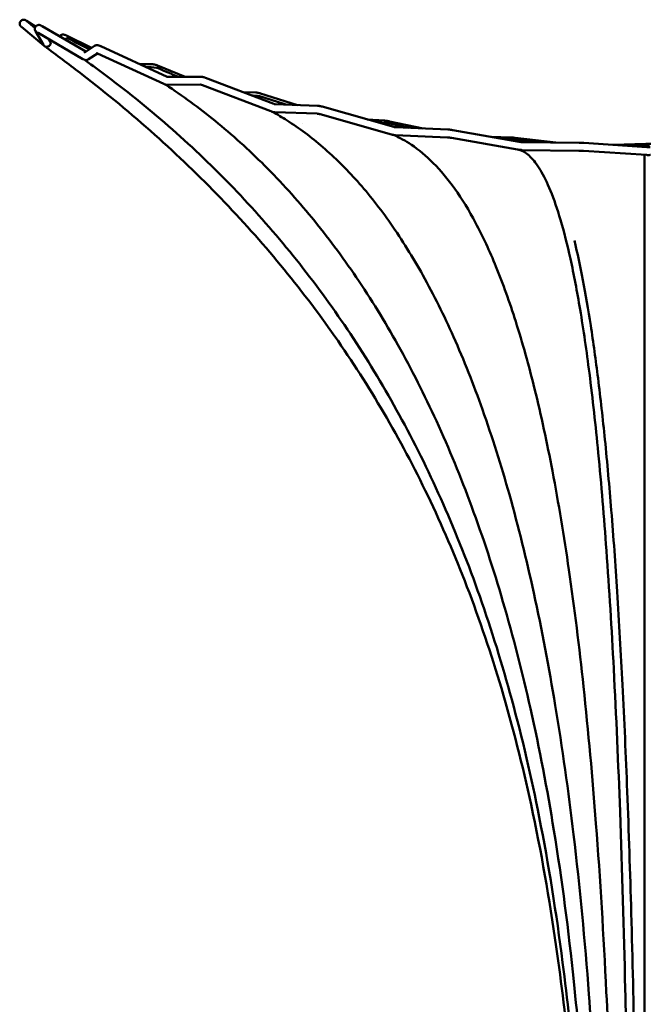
# Model space of a CAD drawing. Header units: millimetres. Extents: x 2768 to 3269, y 2288 to 2733.
# Tile 37 of 256: x 2768 to 2839, y 2621 to 2733. Entities that reach past the tile are written whole.
import ezdxf

# ---------------------------------------------------------------- set-up
doc = ezdxf.new("R2010")
doc.units = ezdxf.units.MM
doc.header["$LTSCALE"] = 20
doc.layers.add('Visible (ISO)', color=7, linetype='Continuous', lineweight=50)

msp = doc.modelspace()

# ---------------------------------------------------------------- linework, layer by layer
at = {"layer": 'Visible (ISO)'}
for p, q in [((2768.87613, 2732.56971), (2769.83471, 2731.77194)), ((2769.9002, 2731.91137), (2768.88068, 2732.5836)), ((2768.30041, 2731.87794), (2770.88201, 2729.72943)), ((2770.81174, 2729.83658), (2769.88402, 2731.41337)), ((2770.18557, 2731.20249), (2775.28295, 2728.2383)), ((2770.63799, 2731.98051), (2775.61455, 2729.08658)), ((2776.23698, 2729.49728), (2773.41628, 2730.89815)), ((2775.41333, 2728.95381), (2776.59897, 2729.73614)), ((2777.29537, 2729.69826), (2784.84477, 2726.23259)), ((2775.62382, 2728.07988), (2775.60337, 2728.04739)), ((2775.92334, 2728.21207), (2776.92946, 2728.87594)), ((2776.91988, 2728.88033), (2784.46928, 2725.41466)), ((2783.22497, 2727.6407), (2781.72345, 2727.66548)), ((2786.86331, 2726.2261), (2783.72492, 2727.50832)), ((2784.8694, 2726.21238), (2788.63135, 2726.23826)), ((2789.17652, 2726.11177), (2796.90717, 2723.15589)), ((2784.78799, 2725.31751), (2784.77233, 2725.28178)), ((2784.87559, 2725.31241), (2788.6308, 2725.33823)), ((2788.85509, 2725.27112), (2796.58574, 2722.31525)), ((2794.87011, 2724.44423), (2793.39614, 2724.49836)), ((2799.61561, 2723.02188), (2795.3994, 2724.33615)), ((2796.92617, 2722.22132), (2796.92394, 2722.21175)), ((2797.05133, 2722.20927), (2801.82829, 2722.04549)), ((2797.08217, 2723.10874), (2801.85913, 2722.94496)), ((2802.42174, 2722.8433), (2810.51495, 2720.54675)), ((2802.17605, 2721.97748), (2810.26926, 2719.68093)), ((2809.49122, 2721.2528), (2807.50954, 2721.39957)), ((2813.87133, 2720.36717), (2810.03413, 2721.1704)), ((2810.77301, 2720.49969), (2816.65022, 2720.24831)), ((2817.22025, 2720.18169), (2824.72589, 2718.85826)), ((2810.73455, 2719.60051), (2816.61176, 2719.34913)), ((2817.06396, 2719.29536), (2824.56961, 2717.97193)), ((2823.72863, 2719.34604), (2821.60476, 2719.40859)), ((2828.88842, 2718.77597), (2824.29862, 2719.30281)), ((2825.04949, 2717.92475), (2831.51685, 2717.84245)), ((2825.06094, 2718.82467), (2831.5283, 2718.74238)), ((2832.03323, 2717.82195), (2839.17035, 2717.36255)), ((2832.09105, 2718.72009), (2839.22817, 2718.26069)), ((2839.09804, 2718.6298), (2835.39103, 2718.50768)), ((2839.41055, 2717.35508), (2839.41055, 2717.34915))]:
    msp.add_line(p, q, dxfattribs=at)
for centre, major_axis, ratio, start_param, end_param in [((2771.51619, 2729.81982), (0.17723, 0.24298), 0.058675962, 5.655010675, 5.655021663), ((2839.38603, 2717.56898), (0.31222, -0.03835), 0.693326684, 4.642652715, 4.87566534)]:
    msp.add_ellipse(centre, major_axis=major_axis, ratio=ratio, start_param=start_param, end_param=end_param, dxfattribs=at)
for points, knots in [([(2768.88068, 2732.5836), (2768.87624, 2732.58653), (2768.87191, 2732.58937), (2768.86344, 2732.5949), (2768.8593, 2732.59759), (2768.85119, 2732.60281), (2768.84723, 2732.60535), (2768.83943, 2732.61031), (2768.83559, 2732.61272), (2768.82776, 2732.61761), (2768.82376, 2732.62008), (2768.81569, 2732.62499), (2768.81162, 2732.62743), (2768.80317, 2732.63241), (2768.7988, 2732.63493), (2768.78942, 2732.64021), (2768.78447, 2732.64293), (2768.77211, 2732.64944), (2768.76462, 2732.65328), (2768.7426, 2732.66347), (2768.72872, 2732.6701), (2768.67758, 2732.68656), (2768.65017, 2732.69839), (2768.55384, 2732.70188), (2768.52568, 2732.70151), (2768.46569, 2732.69193), (2768.43856, 2732.68579), (2768.36274, 2732.65856), (2768.3088, 2732.63063), (2768.22307, 2732.55345), (2768.1904, 2732.51279), (2768.14302, 2732.42742), (2768.12782, 2732.38354), (2768.10952, 2732.29667), (2768.10848, 2732.25539), (2768.11386, 2732.17346), (2768.12295, 2732.13892), (2768.146, 2732.06764), (2768.16003, 2732.04266), (2768.1894, 2731.9922), (2768.20175, 2731.97715), (2768.22244, 2731.95161), (2768.23017, 2731.9433), (2768.24538, 2731.92728), (2768.2518, 2731.92107), (2768.26945, 2731.90436), (2768.27826, 2731.89672), (2768.29162, 2731.88529), (2768.29599, 2731.88162), (2768.30041, 2731.87794)], [4.2157375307, 4.2157375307, 4.2157375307, 4.2157375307, 4.2576141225, 4.2576141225, 4.2993881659, 4.2993881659, 4.3409440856, 4.3409440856, 4.38217828, 4.38217828, 4.4253622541, 4.4253622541, 4.4679191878, 4.4679191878, 4.5094352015, 4.5094352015, 4.5486190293, 4.5486190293, 4.5920477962, 4.5920477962, 4.6400782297, 4.6400782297, 4.6771584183, 4.6771584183, 4.6887500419, 4.6887500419, 4.6962528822, 4.6962528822, 4.7073223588, 4.7073223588, 4.7152320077, 4.7152320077, 4.7229037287, 4.7229037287, 4.7319600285, 4.7319600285, 4.7446623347, 4.7446623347, 4.7656189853, 4.7656189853, 4.7997639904, 4.7997639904, 4.8379082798, 4.8379082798, 4.8887809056, 4.8887809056, 4.995390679, 4.995390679, 5.0479412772, 5.0479412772, 5.0479412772, 5.0479412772]), ([(2768.87135, 2732.57375), (2768.87135, 2732.57375), (2768.87136, 2732.57374), (2768.87161, 2732.57352), (2768.87278, 2732.57252), (2768.87507, 2732.57059), (2768.87558, 2732.57017), (2768.87613, 2732.56971)], [4.96151243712, 4.96151243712, 4.96151243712, 4.96151243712, 4.96862928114, 4.96862928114, 5.03187176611, 5.03187176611, 5.04794127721, 5.04794127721, 5.04794127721, 5.04794127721]), ([(2769.88402, 2731.41337), (2769.86875, 2731.43932), (2769.84891, 2731.4725), (2769.82674, 2731.56103), (2769.82187, 2731.58662), (2769.81611, 2731.66511), (2769.81891, 2731.72726), (2769.8577, 2731.84247), (2769.88293, 2731.89064), (2769.94582, 2731.97052), (2769.98172, 2732.00279), (2770.05758, 2732.05432), (2770.09697, 2732.07172), (2770.17705, 2732.09799), (2770.21427, 2732.1029), (2770.28847, 2732.10779), (2770.31879, 2732.10451), (2770.37584, 2732.09631), (2770.39777, 2732.09035), (2770.44396, 2732.07663), (2770.46334, 2732.06893), (2770.50919, 2732.04967), (2770.5323, 2732.03825), (2770.57958, 2732.01365), (2770.60326, 2732.00053), (2770.63139, 2731.98434), (2770.63468, 2731.98243), (2770.63799, 2731.98051)], [4.5494346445, 4.5494346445, 4.5494346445, 4.5494346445, 4.6265447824, 4.6265447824, 4.6515832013, 4.6515832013, 4.6901535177, 4.6901535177, 4.71593023, 4.71593023, 4.7396425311, 4.7396425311, 4.7664734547, 4.7664734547, 4.8021514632, 4.8021514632, 4.8539575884, 4.8539575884, 4.9236391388, 4.9236391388, 5.0285298, 5.0285298, 5.195562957, 5.195562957, 5.362596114, 5.362596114, 5.3846004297, 5.3846004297, 5.3846004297, 5.3846004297]), ([(2770.13025, 2731.2327), (2770.13025, 2731.2327), (2770.13026, 2731.23269), (2770.13068, 2731.2325), (2770.13447, 2731.2307), (2770.14759, 2731.22389), (2770.15815, 2731.21816), (2770.17551, 2731.20831), (2770.18041, 2731.20549), (2770.18557, 2731.20249)], [5.0751722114, 5.0751722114, 5.0751722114, 5.0751722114, 5.0813732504, 5.0813732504, 5.1934111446, 5.1934111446, 5.3338991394, 5.3338991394, 5.3846004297, 5.3846004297, 5.3846004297, 5.3846004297]), ([(2771.60485, 2729.94115), (2771.60578, 2729.94345), (2771.6067, 2729.94581), (2771.61078, 2729.95694), (2771.61354, 2729.96612), (2771.61835, 2729.98581), (2771.62019, 2729.99617), (2771.62252, 2730.01497), (2771.62303, 2730.02343), (2771.62302, 2730.03396), (2771.62284, 2730.03722), (2771.62223, 2730.04193), (2771.62183, 2730.04353), (2771.62132, 2730.04442)], [-0.1387107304, -0.1387107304, -0.1387107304, -0.1387107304, -0.1308561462, -0.1308561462, -0.1023762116, -0.1023762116, -0.0693031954, -0.0693031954, -0.0360998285, -0.0360998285, -0.016989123, -0.016989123, -0.0000020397, -0.0000020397, -0.0000020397, -0.0000020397]), ([(2773.41628, 2730.89815), (2773.38774, 2730.91232), (2773.36018, 2730.92541), (2773.30595, 2730.94956), (2773.27941, 2730.96063), (2773.22341, 2730.98128), (2773.19464, 2730.99103), (2773.13738, 2731.00431), (2773.11586, 2731.00858), (2773.06954, 2731.0136), (2773.04805, 2731.0151), (2772.9807, 2731.01357), (2772.92662, 2731.01), (2772.80704, 2730.96111), (2772.75401, 2730.93083), (2772.68392, 2730.86271), (2772.66362, 2730.83881), (2772.64595, 2730.81286)], [3.9337599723, 3.9337599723, 3.9337599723, 3.9337599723, 4.0953211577, 4.0953211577, 4.2568823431, 4.2568823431, 4.4184435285, 4.4184435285, 4.4992241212, 4.4992241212, 4.5537053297, 4.5537053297, 4.6367891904, 4.6367891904, 4.6871785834, 4.6871785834, 4.7093381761, 4.7093381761, 4.7093381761, 4.7093381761]), ([(2773.56455, 2730.60566), (2773.54853, 2730.61409), (2773.53417, 2730.62125), (2773.5214, 2730.62718), (2773.50864, 2730.63312), (2773.49745, 2730.63782), (2773.48834, 2730.64108), (2773.47923, 2730.64434), (2773.47207, 2730.64623), (2773.4669, 2730.64671), (2773.46173, 2730.64719), (2773.45864, 2730.64624), (2773.45773, 2730.64386)], [0, 0, 0, 0, 0.25, 0.25, 0.25, 0.5, 0.5, 0.5, 0.75, 0.75, 0.75, 1, 1, 1, 1]), ([(2770.88201, 2729.72943), (2770.89241, 2729.72078), (2770.9031, 2729.71212), (2770.93022, 2729.69191), (2770.94469, 2729.68073), (2770.9942, 2729.65301), (2771.01589, 2729.64036), (2771.08004, 2729.61965), (2771.10198, 2729.6135), (2771.1442, 2729.60688), (2771.15807, 2729.60521), (2771.17372, 2729.60423)], [4.3784255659, 4.3784255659, 4.3784255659, 4.3784255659, 4.4800130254, 4.4800130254, 4.5816004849, 4.5816004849, 4.6376809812, 4.6376809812, 4.6594026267, 4.6594026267, 4.6685120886, 4.6685120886, 4.6685120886, 4.6685120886]), ([(2771.13481, 2729.60836), (2771.13716, 2729.59876), (2771.13967, 2729.5896), (2771.14232, 2729.58093), (2771.14536, 2729.57099), (2771.1486, 2729.56174), (2771.15197, 2729.55344), (2771.15534, 2729.54513), (2771.15886, 2729.5377), (2771.16255, 2729.5312), (2771.16992, 2729.51822), (2771.17804, 2729.50895), (2771.1866, 2729.50458)], [0.3909871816, 0.3909871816, 0.3909871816, 0.3909871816, 0.5, 0.5, 0.5, 0.625, 0.625, 0.625, 0.75, 0.75, 0.75, 1, 1, 1, 1]), ([(2771.60485, 2729.94114), (2771.59384, 2729.91405), (2771.58012, 2729.8874), (2771.54994, 2729.83988), (2771.53441, 2729.81904), (2771.4876, 2729.76503), (2771.45408, 2729.73523), (2771.38287, 2729.68576), (2771.34596, 2729.66651), (2771.26273, 2729.6345), (2771.2167, 2729.62475), (2771.17304, 2729.62181)], [-0.6150184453, -0.6150184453, -0.6150184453, -0.6150184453, -0.5223031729, -0.5223031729, -0.4438677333, -0.4438677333, -0.3068524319, -0.3068524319, -0.1708566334, -0.1708566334, -0.0000047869, -0.0000047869, -0.0000047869, -0.0000047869]), ([(2771.1866, 2729.50458), (2771.18401, 2729.50835), (2771.18179, 2729.51675), (2771.17988, 2729.52907), (2771.17893, 2729.53523), (2771.17805, 2729.54243), (2771.17726, 2729.55048), (2771.17647, 2729.55854), (2771.17578, 2729.5674), (2771.17516, 2729.57699), (2771.17455, 2729.58658), (2771.17401, 2729.5969), (2771.17356, 2729.60791), (2771.17338, 2729.61243), (2771.1732, 2729.61706), (2771.17304, 2729.62181)], [0, 0, 0, 0, 0.25, 0.25, 0.25, 0.375, 0.375, 0.375, 0.5, 0.5, 0.5, 0.625, 0.625, 0.625, 0.6762576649, 0.6762576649, 0.6762576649, 0.6762576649]), ([(2832.52671, 2510.28913), (2832.52728, 2513.48914), (2832.5344, 2516.68915), (2832.57918, 2529.88908), (2832.65182, 2539.88889), (2832.70147, 2567.32821), (2832.59213, 2584.78968), (2830.93748, 2610.67797), (2830.14748, 2619.15617), (2828.18185, 2632.97919), (2827.24312, 2638.36552), (2825.1269, 2648.13421), (2824.01505, 2652.53739), (2821.57343, 2660.77171), (2820.27741, 2664.6193), (2817.48098, 2671.90087), (2816.00125, 2675.34932), (2812.84519, 2681.92426), (2811.18097, 2685.06314), (2807.65712, 2691.08734), (2805.8023, 2693.98211), (2801.89429, 2699.56455), (2799.84151, 2702.25917), (2795.52551, 2707.48339), (2793.25845, 2710.01647), (2788.50037, 2714.94683), (2786.0026, 2717.34426), (2780.76457, 2722.02607), (2778.01566, 2724.30746), (2773.87356, 2727.51851), (2772.53298, 2728.52041), (2771.18189, 2729.5075)], [0.39999825, 0.39999825, 0.39999825, 0.39999825, 10.000016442, 10.000016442, 40.00002363, 40.00002363, 92.318085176, 92.318085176, 117.824236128, 117.824236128, 134.206581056, 134.206581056, 147.813741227, 147.813741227, 159.97830609, 159.97830609, 171.222180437, 171.222180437, 181.869030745, 181.869030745, 192.174183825, 192.174183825, 202.330575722, 202.330575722, 212.526022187, 212.526022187, 222.913093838, 222.913093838, 233.634124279, 233.634124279, 238.662738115, 238.662738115, 238.662738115, 238.662738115]), ([(2776.59897, 2729.73614), (2776.64158, 2729.76425), (2776.68233, 2729.78149), (2776.76527, 2729.8078), (2776.80399, 2729.81286), (2776.88372, 2729.81821), (2776.91901, 2729.81515), (2776.99339, 2729.80546), (2777.02816, 2729.79708), (2777.09477, 2729.77832), (2777.12617, 2729.76771), (2777.18939, 2729.74414), (2777.22109, 2729.73117), (2777.26733, 2729.71099), (2777.28128, 2729.70473), (2777.29537, 2729.69826)], [4.7839261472, 4.7839261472, 4.7839261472, 4.7839261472, 4.8446161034, 4.8446161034, 4.925526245, 4.925526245, 5.0423421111, 5.0423421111, 5.2066293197, 5.2066293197, 5.3709165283, 5.3709165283, 5.5352037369, 5.5352037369, 5.6053621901, 5.6053621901, 5.6053621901, 5.6053621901]), ([(2776.81653, 2728.92166), (2776.81653, 2728.92166), (2776.81925, 2728.92094), (2776.83069, 2728.91727), (2776.84173, 2728.91339), (2776.87079, 2728.90198), (2776.8895, 2728.89409), (2776.9136, 2728.8832), (2776.91672, 2728.88178), (2776.91988, 2728.88033)], [5.1705309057, 5.1705309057, 5.1705309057, 5.1705309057, 5.269354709, 5.269354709, 5.4171424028, 5.4171424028, 5.5814296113, 5.5814296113, 5.6053621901, 5.6053621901, 5.6053621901, 5.6053621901]), ([(2775.28295, 2728.2383), (2775.3003, 2728.22821), (2775.31774, 2728.21853), (2775.35348, 2728.19988), (2775.37177, 2728.19092), (2775.41048, 2728.17363), (2775.43088, 2728.16528), (2775.47652, 2728.14939), (2775.50168, 2728.14177), (2775.56124, 2728.12928), (2775.59522, 2728.12403), (2775.63873, 2728.12369)], [4.0543617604, 4.0543617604, 4.0543617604, 4.0543617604, 4.1502611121, 4.1502611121, 4.2461604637, 4.2461604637, 4.3420598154, 4.3420598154, 4.437959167, 4.437959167, 4.5297332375, 4.5297332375, 4.5297332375, 4.5297332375]), ([(2775.48357, 2728.1477), (2775.48809, 2728.14083), (2775.49276, 2728.1342), (2775.49758, 2728.12781), (2775.50525, 2728.11765), (2775.51325, 2728.10823), (2775.5215, 2728.09967), (2775.52974, 2728.09112), (2775.53826, 2728.0834), (2775.54707, 2728.07658), (2775.5647, 2728.06294), (2775.58365, 2728.05283), (2775.60337, 2728.04739)], [0.4213958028, 0.4213958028, 0.4213958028, 0.4213958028, 0.5, 0.5, 0.5, 0.625, 0.625, 0.625, 0.75, 0.75, 0.75, 1, 1, 1, 1]), ([(2832.8432, 2510.28913), (2832.84377, 2513.48914), (2832.85106, 2516.68915), (2832.89691, 2529.88907), (2832.97078, 2539.88885), (2833.01982, 2566.675), (2832.90858, 2583.47992), (2831.46969, 2608.78015), (2830.75901, 2617.31941), (2828.9656, 2631.32098), (2828.09619, 2636.82174), (2826.12995, 2646.75824), (2825.1002, 2651.21549), (2822.83216, 2659.56582), (2821.62492, 2663.47477), (2819.01618, 2670.874), (2817.63431, 2674.37861), (2814.68672, 2681.04882), (2813.13373, 2684.22747), (2809.84898, 2690.30376), (2808.12406, 2693.21245), (2804.49846, 2698.78715), (2802.6003, 2701.46209), (2798.62882, 2706.59558), (2796.55471, 2709.06078), (2792.23138, 2713.79146), (2789.9791, 2716.06145), (2785.29869, 2720.41111), (2782.86579, 2722.49307), (2778.78716, 2725.71095), (2777.18151, 2726.90895), (2775.55332, 2728.07193)], [0.399999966, 0.399999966, 0.399999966, 0.399999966, 10.000019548, 10.000019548, 40.000027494, 40.000027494, 90.358613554, 90.358613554, 116.039904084, 116.039904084, 132.752637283, 132.752637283, 146.504749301, 146.504749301, 158.831656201, 158.831656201, 170.217314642, 170.217314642, 180.950006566, 180.950006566, 191.254672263, 191.254672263, 201.298312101, 201.298312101, 211.21448884, 211.21448884, 221.109039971, 221.109039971, 231.068748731, 231.068748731, 237.33346307, 237.33346307, 237.33346307, 237.33346307]), ([(2775.60337, 2728.04739), (2775.60639, 2728.04965), (2775.60944, 2728.05313), (2775.61554, 2728.06235), (2775.61858, 2728.06806), (2775.62467, 2728.08156), (2775.62772, 2728.08938), (2775.63369, 2728.1067), (2775.63662, 2728.11614), (2775.63949, 2728.12637)], [0, 0, 0, 0, 0.0551847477, 0.0551847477, 0.1098063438, 0.1098063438, 0.1651087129, 0.1651087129, 0.2192156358, 0.2192156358, 0.2192156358, 0.2192156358]), ([(2775.72694, 2728.13425), (2775.7122, 2728.13156), (2775.69748, 2728.12958), (2775.66829, 2728.127), (2775.65384, 2728.12637), (2775.63949, 2728.12637)], [-0.09830007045, -0.09830007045, -0.09830007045, -0.09830007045, -0.04890192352, -0.04890192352, -0.00000088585, -0.00000088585, -0.00000088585, -0.00000088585]), ([(2775.92334, 2728.21207), (2775.90601, 2728.20063), (2775.88807, 2728.19037), (2775.82333, 2728.15828), (2775.77484, 2728.14298), (2775.72694, 2728.13425)], [-0.2239922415, -0.2239922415, -0.2239922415, -0.2239922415, -0.1605091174, -0.1605091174, -0.000001, -0.000001, -0.000001, -0.000001]), ([(2783.72492, 2727.50832), (2783.69048, 2727.52239), (2783.65668, 2727.53558), (2783.59057, 2727.56002), (2783.55826, 2727.57127), (2783.49488, 2727.5917), (2783.46383, 2727.60088), (2783.4016, 2727.61707), (2783.37052, 2727.62411), (2783.304, 2727.6354), (2783.26894, 2727.63998), (2783.22497, 2727.6407)], [3.61707196, 3.61707196, 3.61707196, 3.61707196, 3.7735265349, 3.7735265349, 3.9299811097, 3.9299811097, 4.0864356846, 4.0864356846, 4.2428902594, 4.2428902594, 4.3993448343, 4.3993448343, 4.3993448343, 4.3993448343]), ([(2783.7986, 2727.20526), (2783.78031, 2727.21322), (2783.76303, 2727.22037), (2783.74674, 2727.22675), (2783.73045, 2727.23313), (2783.715, 2727.23878), (2783.70108, 2727.24343), (2783.68717, 2727.24808), (2783.67471, 2727.25178), (2783.66371, 2727.25453), (2783.65272, 2727.25728), (2783.6432, 2727.25905), (2783.63549, 2727.25977)], [0, 0, 0, 0, 0.25, 0.25, 0.25, 0.5, 0.5, 0.5, 0.75, 0.75, 0.75, 1, 1, 1, 1]), ([(2784.84477, 2726.23259), (2784.85569, 2726.22758), (2784.86555, 2726.22338), (2784.88234, 2726.21672), (2784.88931, 2726.21424), (2784.89446, 2726.21256)], [3.8439596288, 3.8439596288, 3.8439596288, 3.8439596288, 3.9492705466, 3.9492705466, 4.0530284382, 4.0530284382, 4.0530284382, 4.0530284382]), ([(2788.63135, 2726.23826), (2788.67363, 2726.23855), (2788.71084, 2726.23539), (2788.7829, 2726.22604), (2788.81761, 2726.21968), (2788.88726, 2726.20443), (2788.92215, 2726.19551), (2788.99301, 2726.17534), (2789.02895, 2726.1641), (2789.10197, 2726.13947), (2789.13904, 2726.1261), (2789.17652, 2726.11177)], [5.1079750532, 5.1079750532, 5.1079750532, 5.1079750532, 5.2668583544, 5.2668583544, 5.4257416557, 5.4257416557, 5.5846249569, 5.5846249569, 5.7435082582, 5.7435082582, 5.9023915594, 5.9023915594, 5.9023915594, 5.9023915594]), ([(2784.46928, 2725.41466), (2784.49342, 2725.40358), (2784.51764, 2725.39316), (2784.5666, 2725.37374), (2784.59132, 2725.36474), (2784.64184, 2725.34832), (2784.66764, 2725.3409), (2784.72136, 2725.32805), (2784.74927, 2725.3226), (2784.80893, 2725.31468), (2784.84068, 2725.31217), (2784.87559, 2725.31241)], [3.8439596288, 3.8439596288, 3.8439596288, 3.8439596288, 3.9492705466, 3.9492705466, 4.0545814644, 4.0545814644, 4.1598923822, 4.1598923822, 4.2652033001, 4.2652033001, 4.3705142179, 4.3705142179, 4.3705142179, 4.3705142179]), ([(2784.62744, 2725.35306), (2784.62849, 2725.35214), (2784.62954, 2725.35123), (2784.63059, 2725.35033), (2784.6517, 2725.33219), (2784.67402, 2725.31718), (2784.69766, 2725.30557), (2784.7213, 2725.29395), (2784.74646, 2725.28572), (2784.77233, 2725.28178)], [0.4875577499, 0.4875577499, 0.4875577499, 0.4875577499, 0.5, 0.5, 0.5, 0.75, 0.75, 0.75, 1, 1, 1, 1]), ([(2833.54026, 2510.28913), (2833.54079, 2513.48914), (2833.54765, 2516.68915), (2833.59005, 2529.88905), (2833.65614, 2539.88885), (2833.68039, 2565.84809), (2833.56078, 2581.82193), (2832.42289, 2606.40274), (2831.83808, 2615.04519), (2830.34626, 2629.37623), (2829.60708, 2635.09832), (2827.92719, 2645.40895), (2827.04875, 2650.01909), (2825.10806, 2658.66479), (2824.07308, 2662.71585), (2821.83349, 2670.36791), (2820.64762, 2673.98382), (2818.1223, 2680.81563), (2816.79776, 2684.04698), (2814.00803, 2690.1479), (2812.55432, 2693.03308), (2809.51916, 2698.46632), (2807.94587, 2701.02955), (2804.68407, 2705.84036), (2803.00031, 2708.10187), (2799.52913, 2712.32383), (2797.74419, 2714.2973), (2794.07942, 2717.95798), (2792.19934, 2719.65579), (2788.44689, 2722.70171), (2786.57795, 2724.05852), (2784.66444, 2725.32467)], [0.399999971, 0.399999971, 0.399999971, 0.399999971, 10.000022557, 10.000022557, 40.000024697, 40.000024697, 87.877783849, 87.877783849, 113.861739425, 113.861739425, 131.221500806, 131.221500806, 145.408203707, 145.408203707, 158.128603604, 158.128603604, 169.806327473, 169.806327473, 180.643162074, 180.643162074, 190.806557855, 190.806557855, 200.422546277, 200.422546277, 209.603902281, 209.603902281, 218.44322423, 218.44322423, 227.03498698, 227.03498698, 235.047318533, 235.047318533, 235.047318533, 235.047318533]), ([(2784.77233, 2725.28178), (2784.78766, 2725.28469), (2784.80263, 2725.29169), (2784.81728, 2725.3023), (2784.82196, 2725.30569), (2784.82661, 2725.30946), (2784.83122, 2725.3136)], [0, 0, 0, 0, 0.25, 0.25, 0.25, 0.329744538, 0.329744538, 0.329744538, 0.329744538]), ([(2788.62831, 2725.33852), (2788.62831, 2725.33852), (2788.63167, 2725.33819), (2788.64502, 2725.33602), (2788.65689, 2725.33371), (2788.68732, 2725.32647), (2788.70629, 2725.32139), (2788.74878, 2725.30867), (2788.77231, 2725.30104), (2788.81586, 2725.28581), (2788.83518, 2725.27874), (2788.85509, 2725.27112)], [5.2073339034, 5.2073339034, 5.2073339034, 5.2073339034, 5.3185419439, 5.3185419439, 5.4675956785, 5.4675956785, 5.6264789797, 5.6264789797, 5.785362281, 5.785362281, 5.9023915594, 5.9023915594, 5.9023915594, 5.9023915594]), ([(2795.3994, 2724.33615), (2795.36147, 2724.34797), (2795.32392, 2724.35904), (2795.25001, 2724.37946), (2795.21367, 2724.38882), (2795.14246, 2724.40565), (2795.1076, 2724.41313), (2795.03914, 2724.42602), (2795.00558, 2724.43144), (2794.93855, 2724.43988), (2794.90517, 2724.44294), (2794.87011, 2724.44423)], [3.4252427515, 3.4252427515, 3.4252427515, 3.4252427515, 3.5817064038, 3.5817064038, 3.7381700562, 3.7381700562, 3.8946337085, 3.8946337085, 4.0510973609, 4.0510973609, 4.2075610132, 4.2075610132, 4.2075610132, 4.2075610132]), ([(2795.41577, 2723.98836), (2795.39774, 2723.99426), (2795.38042, 2723.99964), (2795.36377, 2724.00451), (2795.34711, 2724.00938), (2795.33098, 2724.01378), (2795.31592, 2724.01756), (2795.30085, 2724.02133), (2795.28698, 2724.02446), (2795.27428, 2724.02694), (2795.26157, 2724.02942), (2795.24999, 2724.03127), (2795.23992, 2724.03239)], [0, 0, 0, 0, 0.25, 0.25, 0.25, 0.5, 0.5, 0.5, 0.75, 0.75, 0.75, 1, 1, 1, 1]), ([(2796.58574, 2722.31525), (2796.61643, 2722.30351), (2796.64713, 2722.29257), (2796.70847, 2722.27239), (2796.73912, 2722.26316), (2796.80043, 2722.24656), (2796.8311, 2722.23919), (2796.89274, 2722.22655), (2796.92371, 2722.22127), (2796.98657, 2722.2132), (2797.01845, 2722.2104), (2797.05133, 2722.20927)], [3.5367939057, 3.5367939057, 3.5367939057, 3.5367939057, 3.6568060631, 3.6568060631, 3.7768182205, 3.7768182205, 3.8968303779, 3.8968303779, 4.0168425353, 4.0168425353, 4.1368546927, 4.1368546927, 4.1368546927, 4.1368546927]), ([(2834.57092, 2510.28913), (2834.57139, 2513.48914), (2834.57736, 2516.68915), (2834.61368, 2529.88904), (2834.66777, 2539.88884), (2834.67482, 2565.17514), (2834.56964, 2580.47257), (2833.75392, 2604.57675), (2833.31721, 2613.41142), (2832.19372, 2628.2628), (2831.6242, 2634.30767), (2830.32219, 2645.21544), (2829.63936, 2650.09885), (2828.12584, 2659.22924), (2827.31975, 2663.49256), (2825.57473, 2671.4669), (2824.65648, 2675.19614), (2822.70685, 2682.13046), (2821.69423, 2685.3565), (2819.574, 2691.32372), (2818.48219, 2694.0878), (2816.22052, 2699.16308), (2815.06445, 2701.49956), (2812.68478, 2705.77174), (2811.46965, 2707.73046), (2808.98517, 2711.28003), (2807.72058, 2712.89207), (2805.14332, 2715.7869), (2803.83149, 2717.08615), (2801.16445, 2719.38587), (2799.80739, 2720.3978), (2797.88175, 2721.62127), (2797.33962, 2721.9388), (2796.78901, 2722.24978)], [0.399999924, 0.399999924, 0.399999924, 0.399999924, 10.00002699, 10.00002699, 40.000026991, 40.000026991, 85.858920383, 85.858920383, 112.413173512, 112.413173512, 130.722077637, 130.722077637, 145.69891022, 145.69891022, 159.014594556, 159.014594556, 170.978629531, 170.978629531, 181.733401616, 181.733401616, 191.452353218, 191.452353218, 200.288362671, 200.288362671, 208.451406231, 208.451406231, 216.086882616, 216.086882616, 223.361354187, 223.361354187, 230.415888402, 230.415888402, 233.155638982, 233.155638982, 233.155638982, 233.155638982]), ([(2796.79344, 2722.24864), (2796.80608, 2722.2427), (2796.81897, 2722.23739), (2796.83212, 2722.23272), (2796.86155, 2722.22228), (2796.89252, 2722.21507), (2796.92394, 2722.21175)], [0.6382113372, 0.6382113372, 0.6382113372, 0.6382113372, 0.75, 0.75, 0.75, 1, 1, 1, 1]), ([(2796.90717, 2723.15589), (2796.9252, 2723.149), (2796.94258, 2723.14282), (2796.9754, 2723.13203), (2796.99084, 2723.12741), (2797.01904, 2723.11978), (2797.0318, 2723.11676), (2797.05374, 2723.11226), (2797.06293, 2723.11078), (2797.07652, 2723.10904), (2797.08094, 2723.10879), (2797.08217, 2723.10874)], [3.5367939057, 3.5367939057, 3.5367939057, 3.5367939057, 3.6568060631, 3.6568060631, 3.7768182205, 3.7768182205, 3.8968303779, 3.8968303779, 4.0168425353, 4.0168425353, 4.1368546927, 4.1368546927, 4.1368546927, 4.1368546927]), ([(2796.92394, 2722.21175), (2796.92966, 2722.21239), (2796.93536, 2722.21331), (2796.94513, 2722.21535), (2796.9492, 2722.21635), (2796.95325, 2722.21748)], [0, 0, 0, 0, 0.02735923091, 0.02735923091, 0.04695217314, 0.04695217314, 0.04695217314, 0.04695217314]), ([(2801.85913, 2722.94496), (2801.89455, 2722.94375), (2801.92966, 2722.94105), (2802.00096, 2722.93338), (2802.0371, 2722.92839), (2802.11084, 2722.91638), (2802.14842, 2722.90936), (2802.22486, 2722.89346), (2802.26371, 2722.88458), (2802.34225, 2722.86514), (2802.38194, 2722.85459), (2802.42174, 2722.8433)], [5.3393037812, 5.3393037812, 5.3393037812, 5.3393037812, 5.4972702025, 5.4972702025, 5.6552366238, 5.6552366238, 5.813203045, 5.813203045, 5.9711694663, 5.9711694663, 6.1291358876, 6.1291358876, 6.1291358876, 6.1291358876]), ([(2801.82829, 2722.04549), (2801.83761, 2722.04517), (2801.85139, 2722.04426), (2801.88534, 2722.04064), (2801.90566, 2722.03792), (2801.95081, 2722.0306), (2801.97566, 2722.02601), (2802.0285, 2722.01505), (2802.05649, 2722.00869), (2802.11439, 2721.9944), (2802.1443, 2721.98647), (2802.17509, 2721.97775), (2802.17557, 2721.97762), (2802.17605, 2721.97748)], [5.3393037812, 5.3393037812, 5.3393037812, 5.3393037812, 5.4947533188, 5.4947533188, 5.6527197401, 5.6527197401, 5.8106861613, 5.8106861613, 5.9686525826, 5.9686525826, 6.1266190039, 6.1266190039, 6.1291358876, 6.1291358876, 6.1291358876, 6.1291358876]), ([(2810.03413, 2721.1704), (2809.99537, 2721.17851), (2809.95658, 2721.18622), (2809.87967, 2721.20066), (2809.84156, 2721.2074), (2809.76666, 2721.21977), (2809.72988, 2721.22541), (2809.65819, 2721.23546), (2809.62329, 2721.23987), (2809.55566, 2721.24737), (2809.52294, 2721.25045), (2809.49122, 2721.2528)], [3.1655186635, 3.1655186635, 3.1655186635, 3.1655186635, 3.3221185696, 3.3221185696, 3.4787184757, 3.4787184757, 3.6353183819, 3.6353183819, 3.791918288, 3.791918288, 3.9485181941, 3.9485181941, 3.9485181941, 3.9485181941]), ([(2809.99537, 2720.93957), (2809.97364, 2720.94451), (2809.95222, 2720.94913), (2809.9311, 2720.95345), (2809.90998, 2720.95776), (2809.88895, 2720.9618), (2809.86894, 2720.96538), (2809.84893, 2720.96897), (2809.82986, 2720.97212), (2809.81174, 2720.97483), (2809.79361, 2720.97754), (2809.77643, 2720.97981), (2809.76076, 2720.98155)], [0, 0, 0, 0, 0.25, 0.25, 0.25, 0.5, 0.5, 0.5, 0.75, 0.75, 0.75, 1, 1, 1, 1]), ([(2810.51495, 2720.54675), (2810.5354, 2720.54095), (2810.55565, 2720.53562), (2810.59525, 2720.52603), (2810.61459, 2720.52177), (2810.65184, 2720.51436), (2810.66974, 2720.51121), (2810.70351, 2720.50606), (2810.71939, 2720.50405), (2810.74842, 2720.50111), (2810.76159, 2720.50018), (2810.77301, 2720.49969)], [4.7638136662, 4.7638136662, 4.7638136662, 4.7638136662, 4.8807150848, 4.8807150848, 4.9976165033, 4.9976165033, 5.1145179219, 5.1145179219, 5.2314193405, 5.2314193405, 5.3483207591, 5.3483207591, 5.3483207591, 5.3483207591]), ([(2816.65022, 2720.24831), (2816.68422, 2720.24685), (2816.71931, 2720.24471), (2816.79156, 2720.23916), (2816.8287, 2720.23576), (2816.90457, 2720.2278), (2816.94329, 2720.22323), (2817.02167, 2720.21305), (2817.06132, 2720.20743), (2817.14082, 2720.19524), (2817.18067, 2720.18867), (2817.22025, 2720.18169)], [5.5778823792, 5.5778823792, 5.5778823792, 5.5778823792, 5.7362026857, 5.7362026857, 5.8945229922, 5.8945229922, 6.0528432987, 6.0528432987, 6.2111636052, 6.2111636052, 6.3694839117, 6.3694839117, 6.3694839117, 6.3694839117]), ([(2810.26926, 2719.68093), (2810.3007, 2719.67201), (2810.33218, 2719.66373), (2810.39502, 2719.64851), (2810.42639, 2719.64157), (2810.48885, 2719.62915), (2810.51995, 2719.62365), (2810.5818, 2719.61422), (2810.61255, 2719.61027), (2810.67374, 2719.60407), (2810.70417, 2719.60181), (2810.73455, 2719.60051)], [4.7638136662, 4.7638136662, 4.7638136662, 4.7638136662, 4.8807150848, 4.8807150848, 4.9976165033, 4.9976165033, 5.1145179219, 5.1145179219, 5.2314193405, 5.2314193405, 5.3483207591, 5.3483207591, 5.3483207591, 5.3483207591]), ([(2835.87065, 2510.28913), (2835.87104, 2513.48915), (2835.87598, 2516.68916), (2835.90489, 2529.88901), (2835.94434, 2539.88879), (2835.94996, 2564.99976), (2835.87527, 2580.12), (2835.35089, 2604.298), (2835.06228, 2613.37902), (2834.31826, 2628.817), (2833.93529, 2635.19819), (2833.05401, 2646.74845), (2832.58919, 2651.9369), (2831.55604, 2661.53621), (2831.00933, 2665.966), (2829.8271, 2674.11893), (2829.21161, 2677.86525), (2827.90813, 2684.70139), (2827.2392, 2687.81952), (2825.84274, 2693.47345), (2825.13118, 2696.04067), (2823.66233, 2700.66121), (2822.91719, 2702.7472), (2821.39252, 2706.46747), (2820.62088, 2708.13297), (2819.05264, 2711.07004), (2818.25959, 2712.36826), (2816.6541, 2714.62432), (2815.84163, 2715.60177), (2814.19795, 2717.26282), (2813.36443, 2717.95707), (2811.8492, 2718.97015), (2811.18605, 2719.32294), (2810.48331, 2719.63041)], [0.399999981, 0.399999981, 0.399999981, 0.399999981, 10.000037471, 10.000037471, 40.000038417, 40.000038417, 85.33295974, 85.33295974, 112.622054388, 112.622054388, 131.923770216, 131.923770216, 147.789920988, 147.789920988, 161.571077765, 161.571077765, 173.544100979, 173.544100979, 183.926059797, 183.926059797, 193.004056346, 193.004056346, 201.044639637, 201.044639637, 208.290307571, 208.290307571, 214.963305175, 214.963305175, 221.271755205, 221.271755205, 227.412800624, 227.412800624, 232.298243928, 232.298243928, 232.298243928, 232.298243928]), ([(2816.61176, 2719.34913), (2816.63438, 2719.34816), (2816.65954, 2719.34665), (2816.7136, 2719.3425), (2816.74249, 2719.33987), (2816.80285, 2719.33353), (2816.83431, 2719.32983), (2816.89867, 2719.32146), (2816.93158, 2719.3168), (2816.99777, 2719.30665), (2817.03104, 2719.30117), (2817.06396, 2719.29536)], [5.5778823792, 5.5778823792, 5.5778823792, 5.5778823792, 5.7362026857, 5.7362026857, 5.8945229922, 5.8945229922, 6.0528432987, 6.0528432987, 6.2111636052, 6.2111636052, 6.3694839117, 6.3694839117, 6.3694839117, 6.3694839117]), ([(2824.29862, 2719.30281), (2824.25963, 2719.30729), (2824.22015, 2719.31151), (2824.14104, 2719.31937), (2824.10142, 2719.323), (2824.02289, 2719.3296), (2823.98397, 2719.33256), (2823.90766, 2719.33775), (2823.87026, 2719.33997), (2823.79766, 2719.34362), (2823.76247, 2719.34504), (2823.72863, 2719.34604)], [2.9660211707, 2.9660211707, 2.9660211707, 2.9660211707, 3.1266669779, 3.1266669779, 3.2873127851, 3.2873127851, 3.4479585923, 3.4479585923, 3.6086043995, 3.6086043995, 3.7692502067, 3.7692502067, 3.7692502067, 3.7692502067]), ([(2824.21011, 2719.10697), (2824.18712, 2719.10982), (2824.16404, 2719.11248), (2824.14088, 2719.11496), (2824.11773, 2719.11744), (2824.09427, 2719.11976), (2824.07161, 2719.1218), (2824.04896, 2719.12385), (2824.02695, 2719.12564), (2824.0056, 2719.12717), (2823.98426, 2719.1287), (2823.96368, 2719.12996), (2823.94445, 2719.1309)], [0, 0, 0, 0, 0.25, 0.25, 0.25, 0.5, 0.5, 0.5, 0.75, 0.75, 0.75, 1, 1, 1, 1]), ([(2824.72589, 2718.85826), (2824.74923, 2718.85415), (2824.77283, 2718.85035), (2824.81998, 2718.84349), (2824.84353, 2718.84042), (2824.89007, 2718.83508), (2824.91306, 2718.8328), (2824.9579, 2718.82908), (2824.97976, 2718.82763), (2825.02178, 2718.82554), (2825.04194, 2718.82491), (2825.06094, 2718.82467)], [4.5862717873, 4.5862717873, 4.5862717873, 4.5862717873, 4.7077133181, 4.7077133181, 4.8291548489, 4.8291548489, 4.9505963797, 4.9505963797, 5.0720379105, 5.0720379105, 5.1934794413, 5.1934794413, 5.1934794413, 5.1934794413]), ([(2824.56961, 2717.97193), (2824.60187, 2717.96625), (2824.63431, 2717.96103), (2824.69927, 2717.95157), (2824.73178, 2717.94734), (2824.79658, 2717.9399), (2824.82887, 2717.9367), (2824.89297, 2717.93137), (2824.92478, 2717.92925), (2824.98769, 2717.92613), (2825.0188, 2717.92514), (2825.04949, 2717.92475)], [4.5862717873, 4.5862717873, 4.5862717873, 4.5862717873, 4.7077133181, 4.7077133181, 4.8291548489, 4.8291548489, 4.9505963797, 4.9505963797, 5.0720379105, 5.0720379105, 5.1934794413, 5.1934794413, 5.1934794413, 5.1934794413]), ([(2837.36034, 2510.28913), (2837.36056, 2513.48915), (2837.36342, 2516.68916), (2837.37996, 2529.88897), (2837.40153, 2539.8887), (2837.40703, 2564.85257), (2837.37077, 2579.8243), (2837.1233, 2604.13178), (2836.98284, 2613.48699), (2836.61715, 2629.5149), (2836.42651, 2636.20941), (2835.984, 2648.29931), (2835.74976, 2653.71403), (2835.22825, 2663.60168), (2834.95478, 2668.09662), (2834.36287, 2676.26966), (2834.05733, 2679.97522), (2833.40931, 2686.67142), (2833.07828, 2689.69464), (2832.38729, 2695.11405), (2832.0369, 2697.54688), (2831.31456, 2701.8674), (2830.94966, 2703.79285), (2830.20536, 2707.17065), (2829.8303, 2708.65889), (2829.07154, 2711.22884), (2828.68956, 2712.34099), (2827.92181, 2714.21924), (2827.53546, 2715.0064), (2826.76607, 2716.28127), (2826.38119, 2716.78023), (2825.62659, 2717.52024), (2825.25748, 2717.76126), (2824.86282, 2717.91276), (2824.82114, 2717.92701), (2824.77496, 2717.9424)], [0.399999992, 0.399999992, 0.399999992, 0.399999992, 10.000047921, 10.000047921, 40.000049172, 40.000049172, 84.891714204, 84.891714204, 112.997849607, 112.997849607, 133.224516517, 133.224516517, 149.749217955, 149.749217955, 163.7000633, 163.7000633, 175.520622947, 175.520622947, 185.588409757, 185.588409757, 194.238000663, 194.238000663, 201.780882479, 201.780882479, 208.489224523, 208.489224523, 214.61120107, 214.61120107, 220.374145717, 220.374145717, 225.967501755, 225.967501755, 231.587488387, 231.587488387, 232.24500631, 232.24500631, 232.24500631, 232.24500631]), ([(2831.51685, 2717.84245), (2831.54756, 2717.84206), (2831.57985, 2717.84146), (2831.6466, 2717.83983), (2831.68105, 2717.83881), (2831.7511, 2717.83638), (2831.78671, 2717.83497), (2831.85806, 2717.83179), (2831.89381, 2717.83003), (2831.96443, 2717.8262), (2831.9993, 2717.82414), (2832.03323, 2717.82195)], [4.2126896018, 4.2126896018, 4.2126896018, 4.2126896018, 4.3719870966, 4.3719870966, 4.5312845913, 4.5312845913, 4.6905820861, 4.6905820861, 4.8498795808, 4.8498795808, 5.0091770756, 5.0091770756, 5.0091770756, 5.0091770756]), ([(2831.5283, 2718.74238), (2831.56277, 2718.74194), (2831.5985, 2718.74127), (2831.67176, 2718.73949), (2831.70929, 2718.73838), (2831.78532, 2718.73574), (2831.82383, 2718.73421), (2831.90096, 2718.73078), (2831.93959, 2718.72887), (2832.01609, 2718.72472), (2832.05396, 2718.72248), (2832.09105, 2718.72009)], [4.2126896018, 4.2126896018, 4.2126896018, 4.2126896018, 4.3719870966, 4.3719870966, 4.5312845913, 4.5312845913, 4.6905820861, 4.6905820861, 4.8498795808, 4.8498795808, 5.0091770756, 5.0091770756, 5.0091770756, 5.0091770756]), ([(2839.67996, 2718.62912), (2839.643, 2718.63042), (2839.60498, 2718.63149), (2839.5276, 2718.63311), (2839.48825, 2718.63366), (2839.40908, 2718.63427), (2839.36927, 2718.63431), (2839.29006, 2718.6339), (2839.25067, 2718.63343), (2839.17318, 2718.63199), (2839.13509, 2718.63102), (2839.09804, 2718.6298)], [1.162672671, 1.162672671, 1.162672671, 1.162672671, 1.3245406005, 1.3245406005, 1.48640853, 1.48640853, 1.6482764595, 1.6482764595, 1.810144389, 1.810144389, 1.9720123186, 1.9720123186, 1.9720123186, 1.9720123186]), ([(2839.22817, 2718.26069), (2839.25131, 2718.2592), (2839.27512, 2718.25799), (2839.32352, 2718.25617), (2839.34811, 2718.25557), (2839.39753, 2718.25499), (2839.42236, 2718.25501), (2839.47173, 2718.25568), (2839.49627, 2718.25633), (2839.54452, 2718.25823), (2839.56822, 2718.25948), (2839.59124, 2718.26101)], [4.412179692, 4.412179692, 4.412179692, 4.412179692, 4.5345962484, 4.5345962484, 4.6570128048, 4.6570128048, 4.7794293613, 4.7794293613, 4.9018459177, 4.9018459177, 5.0242624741, 5.0242624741, 5.0242624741, 5.0242624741]), ([(2839.51566, 2718.40088), (2839.49505, 2718.40154), (2839.47358, 2718.40207), (2839.43051, 2718.40284), (2839.40904, 2718.40308), (2839.36595, 2718.40329), (2839.34443, 2718.40327), (2839.30127, 2718.40293), (2839.27976, 2718.40262), (2839.25907, 2718.40216)], [-0.2638030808, -0.2638030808, -0.2638030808, -0.2638030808, -0.1964991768, -0.1964991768, -0.1319019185, -0.1319019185, -0.0672256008, -0.0672256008, -0.000001, -0.000001, -0.000001, -0.000001]), ([(2838.96055, 2510.28913), (2838.96055, 2513.48915), (2838.96055, 2516.68917), (2838.96055, 2529.88895), (2838.96055, 2539.88866), (2838.96055, 2565.18099), (2838.96055, 2580.48145), (2838.96055, 2605.18776), (2838.96055, 2614.61373), (2838.96055, 2630.79576), (2838.96055, 2637.57341), (2838.96055, 2649.77294), (2838.96055, 2655.21483), (2838.96055, 2665.10012), (2838.96055, 2669.5665), (2838.96055, 2677.65553), (2838.96055, 2681.30664), (2838.96055, 2687.88288), (2838.96055, 2690.84198), (2838.96055, 2696.12802), (2838.96055, 2698.49308), (2838.96055, 2702.67365), (2838.96055, 2704.52846), (2838.96055, 2707.76583), (2838.96055, 2709.18503), (2838.96055, 2711.62264), (2838.96055, 2712.67126), (2838.96055, 2714.43375), (2838.96055, 2715.16695), (2838.96055, 2716.34837), (2838.96055, 2716.80505), (2838.96055, 2717.22425), (2838.96055, 2717.30471), (2838.96055, 2717.37605)], [0.400000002, 0.400000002, 0.400000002, 0.400000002, 10.000056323, 10.000056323, 40.000058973, 40.000058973, 85.877110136, 85.877110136, 114.195637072, 114.195637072, 134.670080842, 134.670080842, 151.275568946, 151.275568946, 165.141450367, 165.141450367, 176.800445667, 176.800445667, 186.680194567, 186.680194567, 195.136113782, 195.136113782, 202.483015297, 202.483015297, 209.007578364, 209.007578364, 214.971111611, 214.971111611, 220.618984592, 220.618984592, 226.157921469, 226.157921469, 227.66807658, 227.66807658, 227.66807658, 227.66807658]), ([(2839.17035, 2717.36255), (2839.20178, 2717.36053), (2839.23357, 2717.35891), (2839.29763, 2717.35651), (2839.32989, 2717.35572), (2839.39455, 2717.35496), (2839.42695, 2717.35499), (2839.49158, 2717.35587), (2839.52381, 2717.35672), (2839.58777, 2717.35923), (2839.61951, 2717.3609), (2839.65086, 2717.36298)], [4.412179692, 4.412179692, 4.412179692, 4.412179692, 4.5345962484, 4.5345962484, 4.6570128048, 4.6570128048, 4.7794293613, 4.7794293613, 4.9018459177, 4.9018459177, 5.0242624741, 5.0242624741, 5.0242624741, 5.0242624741]), ([(2839.41055, 2717.34915), (2839.42314, 2717.34927), (2839.43572, 2717.34991), (2839.46023, 2717.35219), (2839.47215, 2717.35378), (2839.484, 2717.35584)], [0, 0, 0, 0, 0.0392281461, 0.0392281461, 0.07666041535, 0.07666041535, 0.07666041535, 0.07666041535]), ([(2830.99969, 2707.64383), (2831.34304, 2706.24792), (2831.666, 2704.75108), (2832.28487, 2701.54107), (2832.57994, 2699.81594), (2833.15411, 2696.09721), (2833.43034, 2694.08799), (2833.96854, 2689.769), (2834.22671, 2687.44414), (2834.72928, 2682.45375), (2834.96929, 2679.77463), (2835.43498, 2674.02867), (2835.65585, 2670.94999), (2836.08212, 2664.35015), (2836.28198, 2660.8184), (2836.66436, 2653.25803), (2836.84097, 2649.22039), (2837.17348, 2640.58713), (2837.32374, 2635.98453), (2837.59975, 2626.14826), (2837.71981, 2620.90914), (2837.93252, 2609.70505), (2838.01936, 2603.73592), (2838.164, 2590.88806), (2838.21536, 2584.00631), (2838.28816, 2569.02289), (2838.30261, 2560.91943), (2838.3054, 2542.57348), (2838.28461, 2532.33048), (2838.26487, 2518.15477), (2838.26061, 2514.22196), (2838.26034, 2510.28913)], [0, 0, 0, 0, 6.200176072, 6.200176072, 12.687310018, 12.687310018, 19.740491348, 19.740491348, 27.509449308, 27.509449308, 36.152713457, 36.152713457, 45.839845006, 45.839845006, 56.758380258, 56.758380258, 69.091760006, 69.091760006, 83.038175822, 83.038175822, 98.831217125, 98.831217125, 116.771003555, 116.771003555, 137.423467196, 137.423467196, 161.731843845, 161.731843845, 192.461330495, 192.461330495, 204.259798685, 204.259798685, 204.259798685, 204.259798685])]:
    msp.add_open_spline(points, degree=3, knots=knots, dxfattribs=at)
for points in [[(2771.62132, 2730.04442), (2771.52648, 2730.20892), (2771.42917, 2730.37412), (2771.33272, 2730.5354)], [(2771.63658, 2730.03325), (2771.63658, 2730.03325), (2771.63658, 2730.03325), (2771.63658, 2730.03325)], [(2773.3666, 2730.39382), (2773.39644, 2730.48028), (2773.42689, 2730.56321), (2773.45773, 2730.64386)], [(2776.00178, 2729.34207), (2775.18549, 2729.75932), (2774.36432, 2730.18501), (2773.56455, 2730.60566)], [(2771.61684, 2729.93237), (2771.61684, 2729.93237), (2771.61684, 2729.93237), (2771.61684, 2729.93237)], [(2783.63549, 2727.25977), (2783.23075, 2727.29737), (2782.81901, 2727.32909), (2782.40849, 2727.351)], [(2786.1021, 2726.22087), (2785.32879, 2726.54551), (2784.55624, 2726.87563), (2783.7986, 2727.20526)], [(2795.23992, 2724.03239), (2794.95428, 2724.06426), (2794.66753, 2724.09426), (2794.38064, 2724.12194)], [(2798.3004, 2723.06699), (2797.33464, 2723.36781), (2796.36806, 2723.67658), (2795.41577, 2723.98836)], [(2809.76076, 2720.98155), (2809.34934, 2721.02722), (2808.93572, 2721.07099), (2808.52163, 2721.11238)], [(2800.23118, 2720.95917), (2800.23118, 2720.95917), (2800.23118, 2720.95917), (2800.23118, 2720.95917)], [(2812.26628, 2720.43585), (2811.50464, 2720.60068), (2810.74401, 2720.76941), (2809.99537, 2720.93957)], [(2823.94445, 2719.1309), (2823.59715, 2719.148), (2823.24967, 2719.16433), (2822.90206, 2719.17985)], [(2826.73546, 2718.80338), (2825.89138, 2718.9018), (2825.04589, 2719.00346), (2824.21011, 2719.10697)], [(2839.25907, 2718.40216), (2838.70713, 2718.39002), (2838.15534, 2718.37772), (2837.6036, 2718.36526)]]:
    msp.add_open_spline(points, degree=3, dxfattribs=at)

doc.saveas('drawing.dxf')
